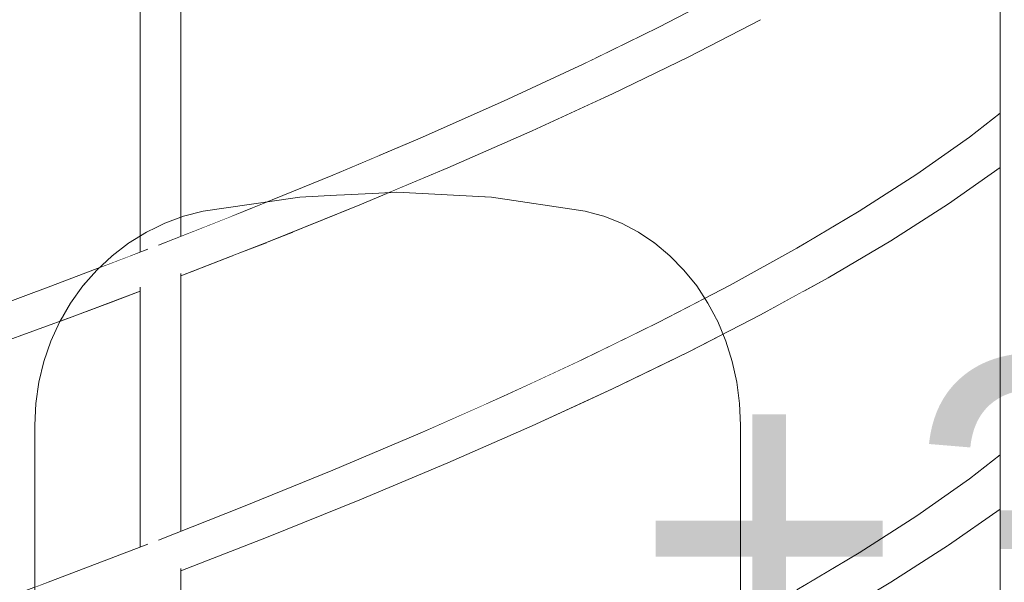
# Model space of a CAD drawing. Header units: millimetres. Extents: x 67877 to 166263, y -957 to 33454.
# Tile 54 of 98: x 82710 to 83344, y 11275 to 11637. Entities that reach past the tile are written whole.
import ezdxf

# ---------------------------------------------------------------- set-up
doc = ezdxf.new("R2010")
doc.units = ezdxf.units.MM
doc.linetypes.add('Wipeout_Contour', pattern=[1000, 0, -1000])
for name, color, linetype, lineweight in [('0_Nr_pióra__1', 7, 'Continuous', 13), ('0_Nr_pióra__103', 7, 'Continuous', 5), ('inw_schody zewnętrzne_Nr_pióra__103', 7, 'Continuous', 5)]:
    doc.layers.add(name, color=color, linetype=linetype, lineweight=lineweight)
doc.layers.add('inw_schody zewnętrzne', color=7, linetype='Continuous')
doc.styles.add('STYL_AUTOMATYCZNY_1', font='GOTHIC.TTF')

# ---------------------------------------------------------------- blocks, each defined once
blk = doc.blocks.new('Wymiary_64_4', base_point=(771825.45, 8063.09))
at = {"layer": '0_Nr_pióra__1', "insert": (771367.1, 8289.38), "char_height": 225, "attachment_point": 7, "style": 'STYL_AUTOMATYCZNY_1'}
blk.add_mtext('\\A1;{\\pql;\\fCentury Gothic|b0|i0|c238|p34;+3,84}', dxfattribs=at)

msp = doc.modelspace()

# ---------------------------------------------------------------- wipeouts: each hides what was drawn before it
at = {"linetype": 'Wipeout_Contour', "ltscale": 3085041.945514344}
msp.add_wipeout([(82941.455, 11525.424), (82890.64, 11522.931), (83013.987, 11522.931), (82953.065, 11526.011)], dxfattribs=at).dxf.layer = 'inw_schody zewnętrzne'

# ---------------------------------------------------------------- next in the draw order: wipeouts: each hides what was drawn before it
at = {"linetype": 'Wipeout_Contour', "ltscale": 3085049.853227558}
msp.add_wipeout([(82828.377, 11513.716), (83074.408, 11513.716), (83013.987, 11522.931), (82890.64, 11522.931)], dxfattribs=at).dxf.layer = 'inw_schody zewnętrzne'

# ---------------------------------------------------------------- next in the draw order: wipeouts: each hides what was drawn before it
at = {"linetype": 'Wipeout_Contour', "ltscale": 3856437.867990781}
msp.add_wipeout([(82828.377, 11513.716), (82815.876, 11510.537), (83086.358, 11510.537), (83080.624, 11512.087), (83074.408, 11513.716)], dxfattribs=at).dxf.layer = 'inw_schody zewnętrzne'

# ---------------------------------------------------------------- next in the draw order: wipeouts: each hides what was drawn before it
at = {"linetype": 'Wipeout_Contour', "ltscale": 3085045.745189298}
msp.add_wipeout([(82803.729, 11506.034), (83097.786, 11506.034), (83086.358, 11510.537), (82815.876, 11510.537)], dxfattribs=at).dxf.layer = 'inw_schody zewnętrzne'

# ---------------------------------------------------------------- next in the draw order: wipeouts: each hides what was drawn before it
at = {"linetype": 'Wipeout_Contour', "ltscale": 3856152.951819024}
msp.add_wipeout([(82798.096, 11503.243), (82791.874, 11500.251), (83108.769, 11500.251), (83097.786, 11506.034), (82803.729, 11506.034)], dxfattribs=at).dxf.layer = 'inw_schody zewnętrzne'

# ---------------------------------------------------------------- next in the draw order: wipeouts: each hides what was drawn before it
at = {"linetype": 'Wipeout_Contour', "ltscale": 3085041.778354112}
msp.add_wipeout([(82780.457, 11493.245), (83119.2, 11493.245), (83108.769, 11500.251), (82791.874, 11500.251)], dxfattribs=at).dxf.layer = 'inw_schody zewnętrzne'

# ---------------------------------------------------------------- next in the draw order: wipeouts: each hides what was drawn before it
at = {"linetype": 'Wipeout_Contour', "ltscale": 3085039.527958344}
msp.add_wipeout([(82780.457, 11493.245), (82769.756, 11485.086), (83128.975, 11485.086), (83119.2, 11493.245)], dxfattribs=at).dxf.layer = 'inw_schody zewnętrzne'

# ---------------------------------------------------------------- next in the draw order: wipeouts: each hides what was drawn before it
at = {"linetype": 'Wipeout_Contour', "ltscale": 3085037.361077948}
msp.add_wipeout([(82769.756, 11485.086), (82759.878, 11475.853), (83138, 11475.853), (83128.975, 11485.086)], dxfattribs=at).dxf.layer = 'inw_schody zewnętrzne'

# ---------------------------------------------------------------- next in the draw order: wipeouts: each hides what was drawn before it
at = {"linetype": 'Wipeout_Contour', "ltscale": 3085035.299249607}
msp.add_wipeout([(82750.919, 11465.637), (83146.184, 11465.637), (83138, 11475.853), (82759.878, 11475.853)], dxfattribs=at).dxf.layer = 'inw_schody zewnętrzne'

# ---------------------------------------------------------------- next in the draw order: wipeouts: each hides what was drawn before it
at = {"linetype": 'Wipeout_Contour', "ltscale": 3085033.362839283}
msp.add_wipeout([(82742.969, 11454.539), (83153.448, 11454.539), (83146.184, 11465.637), (82750.919, 11465.637)], dxfattribs=at).dxf.layer = 'inw_schody zewnętrzne'

# ---------------------------------------------------------------- next in the draw order: wipeouts: each hides what was drawn before it
at = {"linetype": 'Wipeout_Contour', "ltscale": 3085031.571115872}
msp.add_wipeout([(82736.104, 11442.669), (83159.72, 11442.669), (83153.448, 11454.539), (82742.969, 11454.539)], dxfattribs=at).dxf.layer = 'inw_schody zewnętrzne'

# ---------------------------------------------------------------- next in the draw order: wipeouts: each hides what was drawn before it
at = {"linetype": 'Wipeout_Contour', "ltscale": 3085029.941811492}
msp.add_wipeout([(82730.393, 11430.142), (83164.937, 11430.142), (83159.72, 11442.669), (82736.104, 11442.669)], dxfattribs=at).dxf.layer = 'inw_schody zewnętrzne'

# ---------------------------------------------------------------- next in the draw order: wipeouts: each hides what was drawn before it
at = {"linetype": 'Wipeout_Contour', "ltscale": 3085028.491120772}
msp.add_wipeout([(82725.891, 11417.082), (83169.05, 11417.082), (83164.937, 11430.142), (82730.393, 11430.142)], dxfattribs=at).dxf.layer = 'inw_schody zewnętrzne'

# ---------------------------------------------------------------- next in the draw order: wipeouts: each hides what was drawn before it
at = {"linetype": 'Wipeout_Contour', "ltscale": 3085027.233423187}
msp.add_wipeout([(82725.891, 11417.082), (82722.644, 11403.619), (83172.016, 11403.619), (83169.05, 11417.082)], dxfattribs=at).dxf.layer = 'inw_schody zewnętrzne'

# ---------------------------------------------------------------- next in the draw order: wipeouts: each hides what was drawn before it
at = {"linetype": 'Wipeout_Contour', "ltscale": 3085026.181187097}
msp.add_wipeout([(82722.644, 11403.619), (82720.683, 11389.883), (83173.808, 11389.883), (83172.016, 11403.619)], dxfattribs=at).dxf.layer = 'inw_schody zewnętrzne'

# ---------------------------------------------------------------- next in the draw order: wipeouts: each hides what was drawn before it
at = {"linetype": 'Wipeout_Contour', "ltscale": 3085025.34483343}
msp.add_wipeout([(82720.027, 11376.011), (83174.407, 11376.011), (83173.808, 11389.883), (82720.683, 11389.883)], dxfattribs=at).dxf.layer = 'inw_schody zewnętrzne'

# ---------------------------------------------------------------- next in the draw order: wipeouts: each hides what was drawn before it
at = {"linetype": 'Wipeout_Contour', "ltscale": 3085016.358848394}
msp.add_wipeout([(83174.407, 11376.011), (82720.027, 11376.011), (82720.027, 10976.011), (83174.407, 10976.011)], dxfattribs=at).dxf.layer = 'inw_schody zewnętrzne'

# ---------------------------------------------------------------- next in the draw order: wipeouts: each hides what was drawn before it
at = {"linetype": 'Wipeout_Contour', "ltscale": 14650040.62327106}
msp.add_wipeout([(82651.159, 11946.011), (82651.159, 10926.011), (82798.096, 10926.011), (82798.096, 10976.011), (82720.027, 10976.011), (82720.027, 11376.011), (82720.683, 11389.883), (82722.644, 11403.619), (82725.891, 11417.082), (82730.393, 11430.142), (82736.104, 11442.669), (82742.969, 11454.539), (82750.919, 11465.637), (82759.878, 11475.853), (82769.756, 11485.086), (82780.457, 11493.245), (82791.874, 11500.251), (82798.096, 11503.243), (82798.096, 11946.011)], dxfattribs=at).dxf.layer = 'inw_schody zewnętrzne'
at = {"linetype": 'Wipeout_Contour', "ltscale": 16200418.58268531}
msp.add_wipeout([(83172.016, 11403.619), (83173.808, 11389.883), (83174.407, 11376.011), (83174.407, 10976.011), (83080.624, 10976.011), (83080.624, 10926.011), (83215.007, 10926.011), (83215.007, 11946.011), (83080.624, 11946.011), (83080.624, 11512.087), (83086.358, 11510.537), (83097.786, 11506.034), (83108.769, 11500.251), (83119.2, 11493.245), (83128.975, 11485.086), (83138, 11475.853), (83146.184, 11465.637), (83153.448, 11454.539), (83159.72, 11442.669), (83164.937, 11430.142), (83169.05, 11417.082)], dxfattribs=at).dxf.layer = 'inw_schody zewnętrzne'

# ---------------------------------------------------------------- next in the draw order: linework, layer by layer
at = {"layer": 'inw_schody zewnętrzne_Nr_pióra__103', "linetype": 'Continuous'}
for p, q in [((83086.358, 11510.537), (83097.786, 11506.034)), ((83097.786, 11506.034), (83108.769, 11500.251)), ((82780.457, 11493.245), (82791.874, 11500.251)), ((83108.769, 11500.251), (83119.2, 11493.245)), ((83119.2, 11493.245), (83128.975, 11485.086)), ((83128.975, 11485.086), (83138, 11475.853)), ((82722.644, 11403.619), (82725.891, 11417.082)), ((83169.05, 11417.082), (83172.016, 11403.619)), ((82720.683, 11389.883), (82722.644, 11403.619)), ((83172.016, 11403.619), (83173.808, 11389.883)), ((82720.027, 11376.011), (82720.683, 11389.883)), ((83173.808, 11389.883), (83174.407, 11376.011)), ((83174.407, 11376.011), (83174.407, 10976.011))]:
    msp.add_line(p, q, dxfattribs=at)

# ---------------------------------------------------------------- next in the draw order: wipeouts: each hides what was drawn before it
at = {"linetype": 'Wipeout_Contour', "ltscale": 3084540.306972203}
msp.add_wipeout([(82870.19, 11494.102), (82800.677, 11471.146), (82814.085, 11473.713), (82814.085, 11472.239)], dxfattribs=at)
at = {"linetype": 'Wipeout_Contour', "ltscale": 2313027.413866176}
msp.add_wipeout([(82671.466, 11422.587), (82680.8, 11422.587), (82745.836, 11446.425)], dxfattribs=at)
at = {"linetype": 'Wipeout_Contour', "ltscale": 3084531.910334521}
msp.add_wipeout([(82870.19, 11304.102), (82800.677, 11281.146), (82814.085, 11283.713), (82814.085, 11282.239)], dxfattribs=at)
at = {"linetype": 'Wipeout_Contour', "ltscale": 2313055.000440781}
msp.add_wipeout([(82730.379, 11275.464), (82666.047, 11251.626), (82735.651, 11256.425)], dxfattribs=at)
at = {"linetype": 'Wipeout_Contour', "ltscale": 5399269.734404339}
msp.add_wipeout([(82941.455, 11525.424), (82953.065, 11526.011), (83013.987, 11522.931), (83074.408, 11513.716), (83080.624, 11512.087), (83080.624, 11946.011), (82941.455, 11946.011)], dxfattribs=at).dxf.layer = 'inw_schody zewnętrzne'
at = {"linetype": 'Wipeout_Contour', "ltscale": 5401205.107611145}
msp.add_wipeout([(83344.027, 11946.011), (83215.007, 11946.011), (83215.007, 10926.011), (83303.148, 10926.011), (83315.695, 10935.587), (83316.762, 10936.455), (83344.027, 10936.455)], dxfattribs=at).dxf.layer = 'inw_schody zewnętrzne'

# ---------------------------------------------------------------- next in the draw order: linework, layer by layer
at = {"layer": 'inw_schody zewnętrzne_Nr_pióra__103', "linetype": 'Continuous'}
for p, q in [((83013.987, 11522.931), (83074.408, 11513.716)), ((83080.624, 11512.087), (83074.408, 11513.716)), ((83080.624, 11512.087), (83086.358, 11510.537)), ((82720.027, 10976.011), (82720.027, 11376.011))]:
    msp.add_line(p, q, dxfattribs=at)

# ---------------------------------------------------------------- next in the draw order: wipeouts: each hides what was drawn before it
at = {"linetype": 'Wipeout_Contour', "ltscale": 3084570.155633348}
msp.add_wipeout([(82858.378, 11494.102), (82799.876, 11470.993), (82800.677, 11471.146), (82870.19, 11494.102)], dxfattribs=at)
at = {"linetype": 'Wipeout_Contour', "ltscale": 2313081.800238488}
msp.add_wipeout([(82735.651, 11446.425), (82671.466, 11422.587), (82745.836, 11446.425)], dxfattribs=at)
at = {"linetype": 'Wipeout_Contour', "ltscale": 3084561.754151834}
msp.add_wipeout([(82858.378, 11304.102), (82799.876, 11280.993), (82800.677, 11281.146), (82870.19, 11304.102)], dxfattribs=at)
at = {"linetype": 'Wipeout_Contour', "ltscale": 2314639.056048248}
msp.add_wipeout([(83210.749, 11270.008), (83254.039, 11274.808), (83250.84, 11293.846)], dxfattribs=at)
at = {"linetype": 'Wipeout_Contour', "ltscale": 3084335.058701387}
msp.add_wipeout([(82793.04, 11278.366), (82735.651, 11256.425), (82787.822, 11273.377), (82787.822, 11274.785)], dxfattribs=at)
at = {"linetype": 'Wipeout_Contour', "ltscale": 6169313.153318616}
msp.add_wipeout([(82890.64, 11522.931), (82941.455, 11525.424), (82941.455, 11946.011), (82798.096, 11946.011), (82798.096, 11503.243), (82803.729, 11506.034), (82815.876, 11510.537), (82828.377, 11513.716)], dxfattribs=at).dxf.layer = 'inw_schody zewnętrzne'

# ---------------------------------------------------------------- next in the draw order: wipeouts: each hides what was drawn before it
at = {"linetype": 'Wipeout_Contour', "ltscale": 2313589.410458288}
msp.add_wipeout([(82858.378, 11494.102), (82870.19, 11494.102), (82929.213, 11517.94)], dxfattribs=at)
at = {"linetype": 'Wipeout_Contour', "ltscale": 2313002.746012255}
msp.add_wipeout([(82735.651, 11446.425), (82666.047, 11441.626), (82671.466, 11422.587)], dxfattribs=at)
at = {"linetype": 'Wipeout_Contour', "ltscale": 2313583.095516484}
msp.add_wipeout([(82929.213, 11327.94), (82858.378, 11304.102), (82870.19, 11304.102)], dxfattribs=at)
at = {"linetype": 'Wipeout_Contour', "ltscale": 2314757.640948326}
msp.add_wipeout([(83254.039, 11274.808), (83271.099, 11274.808), (83308.366, 11298.646)], dxfattribs=at)
at = {"linetype": 'Wipeout_Contour', "ltscale": 3084283.659900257}
msp.add_wipeout([(82730.379, 11275.464), (82735.651, 11256.425), (82793.04, 11278.366), (82793.048, 11279.912)], dxfattribs=at)

# ---------------------------------------------------------------- next in the draw order: linework, layer by layer
at = {"layer": 'inw_schody zewnętrzne_Nr_pióra__103', "linetype": 'Continuous'}
msp.add_line((82725.891, 11417.082), (82730.393, 11430.142), dxfattribs=at)

# ---------------------------------------------------------------- next in the draw order: wipeouts: each hides what was drawn before it
at = {"linetype": 'Wipeout_Contour', "ltscale": 2313635.469281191}
msp.add_wipeout([(82916.629, 11517.94), (82858.378, 11494.102), (82929.213, 11517.94)], dxfattribs=at)
at = {"linetype": 'Wipeout_Contour', "ltscale": 2313061.279258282}
msp.add_wipeout([(82666.047, 11441.626), (82735.651, 11446.425), (82730.379, 11465.464)], dxfattribs=at)
at = {"linetype": 'Wipeout_Contour', "ltscale": 2313629.148345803}
msp.add_wipeout([(82858.378, 11304.102), (82929.213, 11327.94), (82916.629, 11327.94)], dxfattribs=at)
at = {"linetype": 'Wipeout_Contour', "ltscale": 3084340.578121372}
msp.add_wipeout([(82792.89, 11299.302), (82730.379, 11275.464), (82793.048, 11279.912), (82792.946, 11299.093)], dxfattribs=at)
at = {"linetype": 'Wipeout_Contour', "ltscale": 2314777.26600049}
msp.add_wipeout([(83254.039, 11274.808), (83308.366, 11298.646), (83290.817, 11298.646)], dxfattribs=at)

# ---------------------------------------------------------------- next in the draw order: linework, layer by layer
at = {"layer": '0_Nr_pióra__103', "linetype": 'Continuous'}
msp.add_line((82666.047, 11251.626), (82730.379, 11275.464), dxfattribs=at)
at = {"layer": 'inw_schody zewnętrzne_Nr_pióra__103', "linetype": 'Continuous'}
msp.add_line((82730.393, 11430.142), (82736.104, 11442.669), dxfattribs=at)

# ---------------------------------------------------------------- next in the draw order: wipeouts: each hides what was drawn before it
at = {"linetype": 'Wipeout_Contour', "ltscale": 2313560.383355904}
msp.add_wipeout([(82916.629, 11517.94), (82853.434, 11513.14), (82858.378, 11494.102)], dxfattribs=at)
at = {"linetype": 'Wipeout_Contour', "ltscale": 3084296.581064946}
msp.add_wipeout([(82735.651, 11446.425), (82745.836, 11446.425), (82787.822, 11462.267), (82787.822, 11463.377)], dxfattribs=at)
at = {"linetype": 'Wipeout_Contour', "ltscale": 2313554.063447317}
msp.add_wipeout([(82916.629, 11327.94), (82853.434, 11323.14), (82858.378, 11304.102)], dxfattribs=at)
at = {"linetype": 'Wipeout_Contour', "ltscale": 2313302.893088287}
msp.add_wipeout([(82792.948, 11299.306), (82792.89, 11299.302), (82792.946, 11299.093)], dxfattribs=at)
at = {"linetype": 'Wipeout_Contour', "ltscale": 2314720.28503924}
msp.add_wipeout([(83250.84, 11293.846), (83254.039, 11274.808), (83290.817, 11298.646)], dxfattribs=at)

# ---------------------------------------------------------------- next in the draw order: linework, layer by layer
at = {"layer": '0_Nr_pióra__103', "linetype": 'Continuous'}
msp.add_line((83230.73, 11250.969), (83271.099, 11274.808), dxfattribs=at)

# ---------------------------------------------------------------- next in the draw order: wipeouts: each hides what was drawn before it
at = {"linetype": 'Wipeout_Contour', "ltscale": 2313613.496140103}
msp.add_wipeout([(82911.867, 11536.979), (82853.434, 11513.14), (82916.629, 11517.94)], dxfattribs=at)
at = {"linetype": 'Wipeout_Contour', "ltscale": 2313389.214490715}
msp.add_wipeout([(82799.719, 11489.803), (82799.876, 11471.002), (82858.378, 11494.102)], dxfattribs=at)
at = {"linetype": 'Wipeout_Contour', "ltscale": 3084343.43942124}
msp.add_wipeout([(82735.651, 11446.425), (82787.822, 11463.377), (82787.822, 11464.785), (82793.04, 11468.366)], dxfattribs=at)
at = {"linetype": 'Wipeout_Contour', "ltscale": 2313607.165960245}
msp.add_wipeout([(82911.867, 11346.979), (82853.434, 11323.14), (82916.629, 11327.94)], dxfattribs=at)
at = {"linetype": 'Wipeout_Contour', "ltscale": 2314753.735955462}
msp.add_wipeout([(83250.84, 11293.846), (83290.817, 11298.646), (83287.876, 11317.684)], dxfattribs=at)
at = {"linetype": 'Wipeout_Contour', "ltscale": 2313382.911421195}
msp.add_wipeout([(82799.719, 11299.803), (82799.876, 11281.002), (82858.378, 11304.102)], dxfattribs=at)
at = {"linetype": 'Wipeout_Contour', "ltscale": 2313302.863818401}
msp.add_wipeout([(82792.89, 11299.302), (82792.945, 11299.306), (82792.945, 11299.324)], dxfattribs=at)

# ---------------------------------------------------------------- next in the draw order: linework, layer by layer
at = {"layer": '0_Nr_pióra__103', "linetype": 'Continuous'}
for p, q in [((82730.379, 11275.464), (82792.89, 11299.302)), ((83210.749, 11270.008), (83250.84, 11293.846)), ((82814.085, 11087.647), (82814.085, 11283.713))]:
    msp.add_line(p, q, dxfattribs=at)

# ---------------------------------------------------------------- next in the draw order: wipeouts: each hides what was drawn before it
at = {"linetype": 'Wipeout_Contour', "ltscale": 2313764.191655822}
msp.add_wipeout([(82916.629, 11517.94), (82929.213, 11517.94), (82985.944, 11541.778)], dxfattribs=at)
at = {"linetype": 'Wipeout_Contour', "ltscale": 3084552.880135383}
msp.add_wipeout([(82799.737, 11491.998), (82799.719, 11489.803), (82858.378, 11494.102), (82853.434, 11513.14)], dxfattribs=at)
at = {"linetype": 'Wipeout_Contour', "ltscale": 3084292.042581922}
msp.add_wipeout([(82793.048, 11469.912), (82730.379, 11465.464), (82735.651, 11446.425), (82793.04, 11468.366)], dxfattribs=at)
at = {"linetype": 'Wipeout_Contour', "ltscale": 2313757.859573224}
msp.add_wipeout([(82916.629, 11327.94), (82929.213, 11327.94), (82985.944, 11351.778)], dxfattribs=at)
at = {"linetype": 'Wipeout_Contour', "ltscale": 3084544.464308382}
msp.add_wipeout([(82799.737, 11301.998), (82799.719, 11299.803), (82858.378, 11304.102), (82853.434, 11323.14)], dxfattribs=at)
at = {"linetype": 'Wipeout_Contour', "ltscale": 3086515.246838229}
msp.add_wipeout([(83341.636, 11322.112), (83290.817, 11298.646), (83308.366, 11298.646), (83341.636, 11321.92)], dxfattribs=at)

# ---------------------------------------------------------------- next in the draw order: linework, layer by layer
at = {"layer": '0_Nr_pióra__103', "linetype": 'Continuous'}
for p, q in [((82814.085, 11497.647), (82814.085, 11702.711)), ((82799.737, 11491.998), (82853.434, 11513.14)), ((82814.085, 11472.239), (82870.19, 11494.102)), ((82814.085, 11307.647), (82814.085, 11473.713)), ((82745.836, 11446.425), (82787.822, 11462.267)), ((82680.8, 11422.587), (82745.836, 11446.425)), ((82799.737, 11301.998), (82853.434, 11323.14)), ((82814.085, 11282.239), (82870.19, 11304.102))]:
    msp.add_line(p, q, dxfattribs=at)
at = {"layer": 'inw_schody zewnętrzne_Nr_pióra__103', "linetype": 'Continuous'}
for p, q in [((82828.377, 11513.716), (82890.64, 11522.931)), ((82815.876, 11510.537), (82828.377, 11513.716)), ((82798.096, 11503.243), (82803.729, 11506.034)), ((82803.729, 11506.034), (82815.876, 11510.537)), ((82798.096, 11503.243), (82791.874, 11500.251)), ((82736.104, 11442.669), (82742.969, 11454.539))]:
    msp.add_line(p, q, dxfattribs=at)

# ---------------------------------------------------------------- next in the draw order: wipeouts: each hides what was drawn before it
at = {"linetype": 'Wipeout_Contour', "ltscale": 2313807.247193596}
msp.add_wipeout([(82916.629, 11517.94), (82985.944, 11541.778), (82972.618, 11541.778)], dxfattribs=at)
at = {"linetype": 'Wipeout_Contour', "ltscale": 3084348.976181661}
msp.add_wipeout([(82792.89, 11489.302), (82730.379, 11465.464), (82793.048, 11469.912), (82792.946, 11489.093)], dxfattribs=at)
at = {"linetype": 'Wipeout_Contour', "ltscale": 2313800.90910998}
msp.add_wipeout([(82916.629, 11327.94), (82985.944, 11351.778), (82972.618, 11351.778)], dxfattribs=at)
at = {"linetype": 'Wipeout_Contour', "ltscale": 3086531.287731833}
msp.add_wipeout([(83324.447, 11322.484), (83290.817, 11298.646), (83341.636, 11322.112), (83341.636, 11322.484)], dxfattribs=at)

# ---------------------------------------------------------------- next in the draw order: linework, layer by layer
at = {"layer": '0_Nr_pióra__103', "linetype": 'Continuous'}
for p, q in [((82787.822, 11487.369), (82787.822, 11693.738)), ((82666.047, 11441.626), (82730.379, 11465.464)), ((82787.822, 11297.369), (82787.822, 11464.785))]:
    msp.add_line(p, q, dxfattribs=at)
at = {"layer": 'inw_schody zewnętrzne_Nr_pióra__103', "linetype": 'Continuous'}
for p, q in [((82769.756, 11485.086), (82780.457, 11493.245)), ((82759.878, 11475.853), (82769.756, 11485.086)), ((82750.919, 11465.637), (82759.878, 11475.853)), ((82742.969, 11454.539), (82750.919, 11465.637))]:
    msp.add_line(p, q, dxfattribs=at)

# ---------------------------------------------------------------- next in the draw order: wipeouts: each hides what was drawn before it
at = {"linetype": 'Wipeout_Contour', "ltscale": 2313733.847238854}
msp.add_wipeout([(82911.867, 11536.979), (82916.629, 11517.94), (82972.618, 11541.778)], dxfattribs=at)
at = {"linetype": 'Wipeout_Contour', "ltscale": 2313309.199566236}
msp.add_wipeout([(82792.948, 11489.306), (82792.89, 11489.302), (82792.946, 11489.093)], dxfattribs=at)
at = {"linetype": 'Wipeout_Contour', "ltscale": 2313727.510186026}
msp.add_wipeout([(82911.867, 11346.979), (82916.629, 11327.94), (82972.618, 11351.778)], dxfattribs=at)
at = {"linetype": 'Wipeout_Contour', "ltscale": 2314828.504377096}
msp.add_wipeout([(83324.447, 11322.484), (83287.876, 11317.684), (83290.817, 11298.646)], dxfattribs=at)

# ---------------------------------------------------------------- next in the draw order: linework, layer by layer
at = {"layer": '0_Nr_pióra__103', "linetype": 'Continuous'}
for p, q in [((82870.19, 11494.102), (82929.213, 11517.94)), ((82870.19, 11304.102), (82929.213, 11327.94)), ((83271.099, 11274.808), (83308.366, 11298.646))]:
    msp.add_line(p, q, dxfattribs=at)
at = {"layer": 'inw_schody zewnętrzne_Nr_pióra__103', "linetype": 'Continuous'}
for p, q in [((82941.455, 11525.424), (82890.64, 11522.931)), ((82941.455, 11525.424), (82953.065, 11526.011)), ((82953.065, 11526.011), (83013.987, 11522.931))]:
    msp.add_line(p, q, dxfattribs=at)

# ---------------------------------------------------------------- next in the draw order: wipeouts: each hides what was drawn before it
at = {"linetype": 'Wipeout_Contour', "ltscale": 2313784.893354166}
msp.add_wipeout([(82911.867, 11536.979), (82972.618, 11541.778), (82968.049, 11560.817)], dxfattribs=at)
at = {"linetype": 'Wipeout_Contour', "ltscale": 2313309.17015251}
msp.add_wipeout([(82792.89, 11489.302), (82792.945, 11489.306), (82792.945, 11489.324)], dxfattribs=at)
at = {"linetype": 'Wipeout_Contour', "ltscale": 2313778.546025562}
msp.add_wipeout([(82911.867, 11346.979), (82972.618, 11351.778), (82968.049, 11370.817)], dxfattribs=at)
at = {"linetype": 'Wipeout_Contour', "ltscale": 2314859.072711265}
msp.add_wipeout([(83321.771, 11341.523), (83287.876, 11317.684), (83324.447, 11322.484)], dxfattribs=at)

# ---------------------------------------------------------------- next in the draw order: linework, layer by layer
at = {"layer": '0_Nr_pióra__103', "linetype": 'Continuous'}
for p, q in [((82853.434, 11513.14), (82911.867, 11536.979)), ((82730.379, 11465.464), (82792.89, 11489.302)), ((82853.434, 11323.14), (82911.867, 11346.979)), ((83250.84, 11293.846), (83287.876, 11317.684))]:
    msp.add_line(p, q, dxfattribs=at)

# ---------------------------------------------------------------- next in the draw order: wipeouts: each hides what was drawn before it
at = {"linetype": 'Wipeout_Contour', "ltscale": 2313931.996304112}
msp.add_wipeout([(82972.618, 11541.778), (82985.944, 11541.778), (83040.25, 11565.616)], dxfattribs=at)
at = {"linetype": 'Wipeout_Contour', "ltscale": 2313925.647064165}
msp.add_wipeout([(82972.618, 11351.778), (82985.944, 11351.778), (83040.25, 11375.616)], dxfattribs=at)
at = {"linetype": 'Wipeout_Contour', "ltscale": 2314932.554072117}
msp.add_wipeout([(83324.447, 11322.484), (83341.636, 11322.484), (83341.636, 11330.884)], dxfattribs=at)

# ---------------------------------------------------------------- next in the draw order: wipeouts: each hides what was drawn before it
at = {"linetype": 'Wipeout_Contour', "ltscale": 2313971.946967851}
msp.add_wipeout([(83026.213, 11565.616), (82972.618, 11541.778), (83040.25, 11565.616)], dxfattribs=at)
at = {"linetype": 'Wipeout_Contour', "ltscale": 2313965.591719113}
msp.add_wipeout([(83026.213, 11375.616), (82972.618, 11351.778), (83040.25, 11375.616)], dxfattribs=at)
at = {"linetype": 'Wipeout_Contour', "ltscale": 2314932.70840313}
msp.add_wipeout([(83324.447, 11322.484), (83341.636, 11330.884), (83341.636, 11335.926)], dxfattribs=at)

# ---------------------------------------------------------------- next in the draw order: wipeouts: each hides what was drawn before it
at = {"linetype": 'Wipeout_Contour', "ltscale": 2313900.408035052}
msp.add_wipeout([(83026.213, 11565.616), (82968.049, 11560.817), (82972.618, 11541.778)], dxfattribs=at)
at = {"linetype": 'Wipeout_Contour', "ltscale": 2313894.053821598}
msp.add_wipeout([(82968.049, 11370.817), (82972.618, 11351.778), (83026.213, 11375.616)], dxfattribs=at)
at = {"linetype": 'Wipeout_Contour', "ltscale": 3086563.62260263}
msp.add_wipeout([(83321.771, 11341.523), (83324.447, 11322.484), (83341.636, 11335.926), (83341.636, 11344.398)], dxfattribs=at)

# ---------------------------------------------------------------- next in the draw order: linework, layer by layer
at = {"layer": '0_Nr_pióra__103', "linetype": 'Continuous'}
for p, q in [((82929.213, 11517.94), (82985.944, 11541.778)), ((82929.213, 11327.94), (82985.944, 11351.778)), ((83308.366, 11298.646), (83341.636, 11321.92))]:
    msp.add_line(p, q, dxfattribs=at)

# ---------------------------------------------------------------- next in the draw order: wipeouts: each hides what was drawn before it
at = {"linetype": 'Wipeout_Contour', "ltscale": 2313949.265484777}
msp.add_wipeout([(83021.848, 11584.655), (82968.049, 11560.817), (83026.213, 11565.616)], dxfattribs=at)
at = {"linetype": 'Wipeout_Contour', "ltscale": 2313942.900990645}
msp.add_wipeout([(83021.848, 11394.655), (82968.049, 11370.817), (83026.213, 11375.616)], dxfattribs=at)
at = {"linetype": 'Wipeout_Contour', "ltscale": 2314930.616296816}
msp.add_wipeout([(83321.771, 11341.523), (83341.636, 11344.398), (83341.636, 11356.954)], dxfattribs=at)

# ---------------------------------------------------------------- next in the draw order: linework, layer by layer
at = {"layer": '0_Nr_pióra__103', "linetype": 'Continuous'}
for p, q in [((82911.867, 11536.979), (82968.049, 11560.817)), ((82911.867, 11346.979), (82968.049, 11370.817)), ((83321.771, 11341.523), (83341.636, 11356.954)), ((83287.876, 11317.684), (83321.771, 11341.523))]:
    msp.add_line(p, q, dxfattribs=at)

# ---------------------------------------------------------------- next in the draw order: block references
at = {"linetype": 'Continuous'}
msp.add_blockref('Wymiary_64_4', (83563.402, 10926.011), dxfattribs=at)

# ---------------------------------------------------------------- next in the draw order: wipeouts: each hides what was drawn before it
at = {"linetype": 'Wipeout_Contour', "ltscale": 2314092.427993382}
msp.add_wipeout([(83092.001, 11589.455), (83026.213, 11565.616), (83040.25, 11565.616)], dxfattribs=at)
at = {"linetype": 'Wipeout_Contour', "ltscale": 2314086.061578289}
msp.add_wipeout([(83092.001, 11399.455), (83026.213, 11375.616), (83040.25, 11375.616)], dxfattribs=at)

# ---------------------------------------------------------------- next in the draw order: wipeouts: each hides what was drawn before it
at = {"linetype": 'Wipeout_Contour', "ltscale": 2314129.179896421}
msp.add_wipeout([(83026.213, 11565.616), (83092.001, 11589.455), (83077.287, 11589.455)], dxfattribs=at)
at = {"linetype": 'Wipeout_Contour', "ltscale": 2314122.807464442}
msp.add_wipeout([(83026.213, 11375.616), (83092.001, 11399.455), (83077.287, 11399.455)], dxfattribs=at)

# ---------------------------------------------------------------- next in the draw order: wipeouts: each hides what was drawn before it
at = {"linetype": 'Wipeout_Contour', "ltscale": 2314059.672450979}
msp.add_wipeout([(83077.287, 11589.455), (83021.848, 11584.655), (83026.213, 11565.616)], dxfattribs=at)
at = {"linetype": 'Wipeout_Contour', "ltscale": 2314053.301059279}
msp.add_wipeout([(83077.287, 11399.455), (83021.848, 11394.655), (83026.213, 11375.616)], dxfattribs=at)

# ---------------------------------------------------------------- next in the draw order: linework, layer by layer
at = {"layer": '0_Nr_pióra__103', "linetype": 'Continuous'}
for p, q in [((82985.944, 11541.778), (83040.25, 11565.616)), ((82985.944, 11351.778), (83040.25, 11375.616))]:
    msp.add_line(p, q, dxfattribs=at)

# ---------------------------------------------------------------- next in the draw order: wipeouts: each hides what was drawn before it
at = {"linetype": 'Wipeout_Contour', "ltscale": 2314106.224436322}
msp.add_wipeout([(83073.136, 11608.493), (83021.848, 11584.655), (83077.287, 11589.455)], dxfattribs=at)
at = {"linetype": 'Wipeout_Contour', "ltscale": 2314099.842758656}
msp.add_wipeout([(83073.136, 11418.493), (83021.848, 11394.655), (83077.287, 11399.455)], dxfattribs=at)

# ---------------------------------------------------------------- next in the draw order: linework, layer by layer
at = {"layer": '0_Nr_pióra__103', "linetype": 'Continuous'}
for p, q in [((82968.049, 11560.817), (83021.848, 11584.655)), ((82968.049, 11370.817), (83021.848, 11394.655))]:
    msp.add_line(p, q, dxfattribs=at)

# ---------------------------------------------------------------- next in the draw order: wipeouts: each hides what was drawn before it
at = {"linetype": 'Wipeout_Contour', "ltscale": 2314245.107791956}
msp.add_wipeout([(83077.287, 11589.455), (83092.001, 11589.455), (83141.075, 11613.293)], dxfattribs=at)
at = {"linetype": 'Wipeout_Contour', "ltscale": 2314238.724182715}
msp.add_wipeout([(83141.075, 11423.293), (83077.287, 11399.455), (83092.001, 11399.455)], dxfattribs=at)

# ---------------------------------------------------------------- next in the draw order: wipeouts: each hides what was drawn before it
at = {"linetype": 'Wipeout_Contour', "ltscale": 2314278.575000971}
msp.add_wipeout([(83125.718, 11613.293), (83077.287, 11589.455), (83141.075, 11613.293)], dxfattribs=at)
at = {"linetype": 'Wipeout_Contour', "ltscale": 2314272.185366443}
msp.add_wipeout([(83125.718, 11423.293), (83077.287, 11399.455), (83141.075, 11423.293)], dxfattribs=at)

# ---------------------------------------------------------------- next in the draw order: wipeouts: each hides what was drawn before it
at = {"linetype": 'Wipeout_Contour', "ltscale": 2314211.264500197}
msp.add_wipeout([(83125.718, 11613.293), (83073.136, 11608.493), (83077.287, 11589.455)], dxfattribs=at)
at = {"linetype": 'Wipeout_Contour', "ltscale": 2314204.87591143}
msp.add_wipeout([(83073.136, 11418.493), (83077.287, 11399.455), (83125.718, 11423.293)], dxfattribs=at)

# ---------------------------------------------------------------- next in the draw order: linework, layer by layer
at = {"layer": '0_Nr_pióra__103', "linetype": 'Continuous'}
for p, q in [((83040.25, 11565.616), (83092.001, 11589.455)), ((83040.25, 11375.616), (83092.001, 11399.455))]:
    msp.add_line(p, q, dxfattribs=at)

# ---------------------------------------------------------------- next in the draw order: wipeouts: each hides what was drawn before it
at = {"linetype": 'Wipeout_Contour', "ltscale": 2314255.3997187}
msp.add_wipeout([(83121.792, 11632.332), (83073.136, 11608.493), (83125.718, 11613.293)], dxfattribs=at)
at = {"linetype": 'Wipeout_Contour', "ltscale": 2314249.000838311}
msp.add_wipeout([(83121.792, 11442.332), (83073.136, 11418.493), (83125.718, 11423.293)], dxfattribs=at)

# ---------------------------------------------------------------- next in the draw order: linework, layer by layer
at = {"layer": '0_Nr_pióra__103', "linetype": 'Continuous'}
for p, q in [((83021.848, 11584.655), (83073.136, 11608.493)), ((83021.848, 11394.655), (83073.136, 11418.493))]:
    msp.add_line(p, q, dxfattribs=at)

# ---------------------------------------------------------------- next in the draw order: wipeouts: each hides what was drawn before it
at = {"linetype": 'Wipeout_Contour', "ltscale": 2314389.67512541}
msp.add_wipeout([(83125.718, 11613.293), (83141.075, 11613.293), (83187.354, 11637.131)], dxfattribs=at)
at = {"linetype": 'Wipeout_Contour', "ltscale": 2314383.274301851}
msp.add_wipeout([(83125.718, 11423.293), (83141.075, 11423.293), (83187.354, 11447.131)], dxfattribs=at)

# ---------------------------------------------------------------- next in the draw order: wipeouts: each hides what was drawn before it
at = {"linetype": 'Wipeout_Contour', "ltscale": 2314419.779998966}
msp.add_wipeout([(83171.391, 11637.131), (83125.718, 11613.293), (83187.354, 11637.131)], dxfattribs=at)
at = {"linetype": 'Wipeout_Contour', "ltscale": 2314413.373141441}
msp.add_wipeout([(83171.391, 11447.131), (83125.718, 11423.293), (83187.354, 11447.131)], dxfattribs=at)

# ---------------------------------------------------------------- next in the draw order: wipeouts: each hides what was drawn before it
at = {"linetype": 'Wipeout_Contour', "ltscale": 2314354.826449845}
msp.add_wipeout([(83121.791, 11632.332), (83125.718, 11613.293), (83171.391, 11637.131)], dxfattribs=at)
at = {"linetype": 'Wipeout_Contour', "ltscale": 2314348.420644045}
msp.add_wipeout([(83121.791, 11442.332), (83125.718, 11423.293), (83171.391, 11447.131)], dxfattribs=at)

# ---------------------------------------------------------------- next in the draw order: linework, layer by layer
at = {"layer": '0_Nr_pióra__103', "linetype": 'Continuous'}
for p, q in [((83092.001, 11589.455), (83141.075, 11613.293)), ((83092.001, 11399.455), (83141.075, 11423.293))]:
    msp.add_line(p, q, dxfattribs=at)
at = {"layer": 'inw_schody zewnętrzne_Nr_pióra__103', "linetype": 'Continuous'}
msp.add_line((83164.937, 11430.142), (83169.05, 11417.082), dxfattribs=at)

# ---------------------------------------------------------------- next in the draw order: wipeouts: each hides what was drawn before it
at = {"linetype": 'Wipeout_Contour', "ltscale": 2314396.439262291}
msp.add_wipeout([(83167.699, 11656.17), (83121.791, 11632.332), (83171.391, 11637.131)], dxfattribs=at)
at = {"linetype": 'Wipeout_Contour', "ltscale": 2314390.023158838}
msp.add_wipeout([(83167.699, 11466.17), (83121.791, 11442.332), (83171.391, 11447.131)], dxfattribs=at)

# ---------------------------------------------------------------- next in the draw order: linework, layer by layer
at = {"layer": '0_Nr_pióra__103', "linetype": 'Continuous'}
for p, q in [((83121.791, 11632.332), (83167.699, 11656.17)), ((83073.136, 11608.493), (83121.791, 11632.332)), ((83141.075, 11613.293), (83187.354, 11637.131)), ((83073.136, 11418.493), (83121.791, 11442.332))]:
    msp.add_line(p, q, dxfattribs=at)
at = {"layer": 'inw_schody zewnętrzne_Nr_pióra__103', "linetype": 'Continuous'}
for p, q in [((83138, 11475.853), (83146.184, 11465.637)), ((83146.184, 11465.637), (83153.448, 11454.539)), ((83153.448, 11454.539), (83159.72, 11442.669)), ((83159.72, 11442.669), (83164.937, 11430.142))]:
    msp.add_line(p, q, dxfattribs=at)

# ---------------------------------------------------------------- next in the draw order: wipeouts: each hides what was drawn before it
at = {"linetype": 'Wipeout_Contour', "ltscale": 2314519.370587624}
msp.add_wipeout([(83230.73, 11470.969), (83171.391, 11447.131), (83187.354, 11447.131)], dxfattribs=at)

# ---------------------------------------------------------------- next in the draw order: wipeouts: each hides what was drawn before it
at = {"linetype": 'Wipeout_Contour', "ltscale": 2314546.037892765}
msp.add_wipeout([(83171.391, 11447.131), (83230.73, 11470.969), (83214.199, 11470.969)], dxfattribs=at)

# ---------------------------------------------------------------- next in the draw order: wipeouts: each hides what was drawn before it
at = {"linetype": 'Wipeout_Contour', "ltscale": 2314483.596513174}
msp.add_wipeout([(83167.699, 11466.17), (83171.391, 11447.131), (83214.199, 11470.969)], dxfattribs=at)

# ---------------------------------------------------------------- next in the draw order: linework, layer by layer
at = {"layer": '0_Nr_pióra__103', "linetype": 'Continuous'}
msp.add_line((83141.075, 11423.293), (83187.354, 11447.131), dxfattribs=at)

# ---------------------------------------------------------------- next in the draw order: wipeouts: each hides what was drawn before it
at = {"linetype": 'Wipeout_Contour', "ltscale": 2314522.577039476}
msp.add_wipeout([(83167.699, 11466.17), (83214.199, 11470.969), (83210.749, 11490.008)], dxfattribs=at)

# ---------------------------------------------------------------- next in the draw order: linework, layer by layer
at = {"layer": '0_Nr_pióra__103', "linetype": 'Continuous'}
msp.add_line((83121.791, 11442.332), (83167.699, 11466.17), dxfattribs=at)

# ---------------------------------------------------------------- next in the draw order: wipeouts: each hides what was drawn before it
at = {"linetype": 'Wipeout_Contour', "ltscale": 2314646.691697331}
msp.add_wipeout([(83214.199, 11470.969), (83230.73, 11470.969), (83271.099, 11494.808)], dxfattribs=at)

# ---------------------------------------------------------------- next in the draw order: wipeouts: each hides what was drawn before it
at = {"linetype": 'Wipeout_Contour', "ltscale": 2314669.867063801}
msp.add_wipeout([(83214.199, 11470.969), (83271.099, 11494.808), (83254.039, 11494.808)], dxfattribs=at)

# ---------------------------------------------------------------- next in the draw order: wipeouts: each hides what was drawn before it
at = {"linetype": 'Wipeout_Contour', "ltscale": 2314610.084680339}
msp.add_wipeout([(83210.749, 11490.008), (83214.199, 11470.969), (83254.039, 11494.808)], dxfattribs=at)

# ---------------------------------------------------------------- next in the draw order: linework, layer by layer
at = {"layer": '0_Nr_pióra__103', "linetype": 'Continuous'}
msp.add_line((83187.354, 11447.131), (83230.73, 11470.969), dxfattribs=at)

# ---------------------------------------------------------------- next in the draw order: wipeouts: each hides what was drawn before it
at = {"linetype": 'Wipeout_Contour', "ltscale": 2314646.349841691}
msp.add_wipeout([(83210.749, 11490.008), (83254.039, 11494.808), (83250.84, 11513.846)], dxfattribs=at)

# ---------------------------------------------------------------- next in the draw order: linework, layer by layer
at = {"layer": '0_Nr_pióra__103', "linetype": 'Continuous'}
msp.add_line((83167.699, 11466.17), (83210.749, 11490.008), dxfattribs=at)

# ---------------------------------------------------------------- next in the draw order: wipeouts: each hides what was drawn before it
at = {"linetype": 'Wipeout_Contour', "ltscale": 2314764.937047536}
msp.add_wipeout([(83254.039, 11494.808), (83271.099, 11494.808), (83308.366, 11518.646)], dxfattribs=at)

# ---------------------------------------------------------------- next in the draw order: wipeouts: each hides what was drawn before it
at = {"linetype": 'Wipeout_Contour', "ltscale": 2314784.569119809}
msp.add_wipeout([(83254.039, 11494.808), (83308.366, 11518.646), (83290.817, 11518.646)], dxfattribs=at)

# ---------------------------------------------------------------- next in the draw order: wipeouts: each hides what was drawn before it
at = {"linetype": 'Wipeout_Contour', "ltscale": 2314727.586912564}
msp.add_wipeout([(83250.84, 11513.846), (83254.039, 11494.808), (83290.817, 11518.646)], dxfattribs=at)

# ---------------------------------------------------------------- next in the draw order: linework, layer by layer
at = {"layer": '0_Nr_pióra__103', "linetype": 'Continuous'}
msp.add_line((83230.73, 11470.969), (83271.099, 11494.808), dxfattribs=at)

# ---------------------------------------------------------------- next in the draw order: wipeouts: each hides what was drawn before it
at = {"linetype": 'Wipeout_Contour', "ltscale": 2314761.049778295}
msp.add_wipeout([(83250.84, 11513.846), (83290.817, 11518.646), (83287.876, 11537.684)], dxfattribs=at)

# ---------------------------------------------------------------- next in the draw order: linework, layer by layer
at = {"layer": '0_Nr_pióra__103', "linetype": 'Continuous'}
msp.add_line((83210.749, 11490.008), (83250.84, 11513.846), dxfattribs=at)

# ---------------------------------------------------------------- next in the draw order: wipeouts: each hides what was drawn before it
at = {"linetype": 'Wipeout_Contour', "ltscale": 3086525.00606745}
msp.add_wipeout([(83341.636, 11542.112), (83290.817, 11518.646), (83308.366, 11518.646), (83341.636, 11541.92)], dxfattribs=at)

# ---------------------------------------------------------------- next in the draw order: wipeouts: each hides what was drawn before it
at = {"linetype": 'Wipeout_Contour', "ltscale": 3086541.054150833}
msp.add_wipeout([(83290.817, 11518.646), (83341.636, 11542.112), (83341.636, 11542.484), (83324.447, 11542.484)], dxfattribs=at)

# ---------------------------------------------------------------- next in the draw order: wipeouts: each hides what was drawn before it
at = {"linetype": 'Wipeout_Contour', "ltscale": 2314835.826299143}
msp.add_wipeout([(83324.447, 11542.484), (83287.876, 11537.684), (83290.817, 11518.646)], dxfattribs=at)

# ---------------------------------------------------------------- next in the draw order: linework, layer by layer
at = {"layer": '0_Nr_pióra__103', "linetype": 'Continuous'}
msp.add_line((83271.099, 11494.808), (83308.366, 11518.646), dxfattribs=at)

# ---------------------------------------------------------------- next in the draw order: wipeouts: each hides what was drawn before it
at = {"linetype": 'Wipeout_Contour', "ltscale": 2314866.406591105}
msp.add_wipeout([(83321.771, 11561.523), (83287.876, 11537.684), (83324.447, 11542.484)], dxfattribs=at)

# ---------------------------------------------------------------- next in the draw order: linework, layer by layer
at = {"layer": '0_Nr_pióra__103', "linetype": 'Continuous'}
msp.add_line((83250.84, 11513.846), (83287.876, 11537.684), dxfattribs=at)

# ---------------------------------------------------------------- next in the draw order: wipeouts: each hides what was drawn before it
at = {"linetype": 'Wipeout_Contour', "ltscale": 2314939.88599745}
msp.add_wipeout([(83324.447, 11542.484), (83341.636, 11542.484), (83341.636, 11550.884)], dxfattribs=at)

# ---------------------------------------------------------------- next in the draw order: wipeouts: each hides what was drawn before it
at = {"linetype": 'Wipeout_Contour', "ltscale": 2314940.044338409}
msp.add_wipeout([(83324.447, 11542.484), (83341.636, 11550.884), (83341.636, 11555.926)], dxfattribs=at)

# ---------------------------------------------------------------- next in the draw order: wipeouts: each hides what was drawn before it
at = {"linetype": 'Wipeout_Contour', "ltscale": 3086573.41118702}
msp.add_wipeout([(83321.771, 11561.523), (83324.447, 11542.484), (83341.636, 11555.926), (83341.636, 11564.398)], dxfattribs=at)

# ---------------------------------------------------------------- next in the draw order: linework, layer by layer
at = {"layer": '0_Nr_pióra__103', "linetype": 'Continuous'}
msp.add_line((83308.366, 11518.646), (83341.636, 11541.92), dxfattribs=at)

# ---------------------------------------------------------------- next in the draw order: wipeouts: each hides what was drawn before it
at = {"linetype": 'Wipeout_Contour', "ltscale": 2314937.967389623}
msp.add_wipeout([(83321.771, 11561.523), (83341.636, 11564.398), (83341.636, 11576.954)], dxfattribs=at)

# ---------------------------------------------------------------- next in the draw order: linework, layer by layer
at = {"layer": '0_Nr_pióra__103', "linetype": 'Continuous'}
for p, q in [((83341.636, 10936.455), (83341.636, 12013.42)), ((83321.771, 11561.523), (83341.636, 11576.954)), ((83287.876, 11537.684), (83321.771, 11561.523))]:
    msp.add_line(p, q, dxfattribs=at)

doc.saveas('drawing.dxf')
